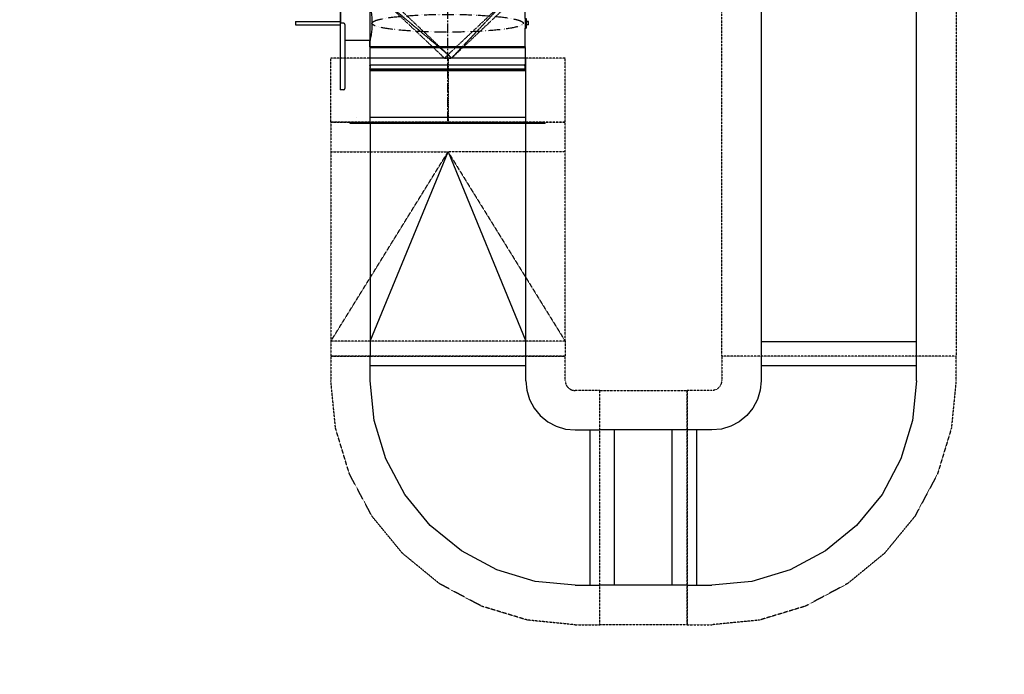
# Model space of a CAD drawing. Header units: millimetres. Extents: x -165365 to -33565, y 7406 to 103342.
# Tile 115 of 256: x -103572 to -101576, y 28994 to 30321. Entities that reach past the tile are written whole.
import ezdxf

# ---------------------------------------------------------------- set-up
doc = ezdxf.new("R2010")
doc.units = ezdxf.units.MM
doc.header["$MEASUREMENT"] = 0
for name, pattern in [('ACAD_ISO03W100', [150, 60, -90]), ('ACAD_ISO06W100', [36, 24, -3, 0, -3, 0, -3, 0, -3]), ('CENTER2', [28.575, 19.05, -3.175, 3.175, -3.175]), ('DASHDOT', [1, 0.5, -0.25, 0, -0.25]), ('DASHED', [0.75, 0.5, -0.25])]:
    doc.linetypes.add(name, pattern=pattern)
for name, color, linetype in [('02___PRT_ALL_AXES', 7, 'Continuous'), ('ELEK CIENKIE', 80, 'Continuous'), ('FLUID-CD', 7, 'Continuous'), ('FLUID-CD-INS', 7, 'Continuous'), ('FLUID-CD-SYM', 7, 'Continuous')]:
    doc.layers.add(name, color=color, linetype=linetype)

# ---------------------------------------------------------------- blocks, each defined once
blk = doc.blocks.new('*U7731')
at = {"color": 7, "linetype": 'Continuous'}
for p, q in [((88.5, 164.2), (81.5, 164.2)), ((81.5, 164.2), (81.5, 159.2)), ((88.5, 164.2), (88.5, 159.2)), ((0, 155.3), (0, -155.5)), ((75, 157.2), (37.5, 157.2)), ((131.9, 157.2), (95, 157.2)), ((170, 155.3), (170, -155.5)), ((81.5, -308), (81.5, -218)), ((88.5, -308), (88.5, -218)), ((81.5, -308), (88.5, -308))]:
    blk.add_line(p, q, dxfattribs=at)
at = {"color": 9, "linetype": 'Continuous'}
for p, q in [((82, 164.2), (82, 159.2)), ((88, 164.2), (88, 159.2))]:
    blk.add_line(p, q, dxfattribs=at)
for p, q in [((35, 157.2), (1.9, 157.2)), ((35, 157.2), (35, -157.5)), ((37.5, 157.2), (37.5, -157.5)), ((132.5, 157.2), (132.5, -157.5)), ((135, 157.2), (135, -157.5)), ((135, 157.2), (168.1, 157.2)), ((35, -157.5), (1.9, -157.5)), ((37.5, -157.5), (50, -157.5)), ((37.5, -157.5), (168.1, -157.5)), ((131.9, -157.5), (120, -157.5)), ((132.5, -157.5), (120, -157.5))]:
    blk.add_line(p, q)
at = {"color": 7, "linetype": 'CENTER2'}
blk.add_line((0, 0), (170, 0), dxfattribs=at)
at = {"color": 0, "linetype": 'Continuous'}
for p, q in [((39.5, -217.2), (39.5, -218)), ((39.5, -217.2), (85, -217.2)), ((39.5, -218), (220, -218)), ((85, -210.5), (85, -218)), ((87.5, -208), (217.5, -208)), ((220, -210.5), (220, -218))]:
    blk.add_line(p, q, dxfattribs=at)
at = {"color": 7, "linetype": 'Continuous'}
for centre, start, end in [((1.9, 155.3), 89.0752, 180), ((168, 155.3), 0, 90.9248), ((1.9, -155.6), 180, 270.9248), ((168, -155.6), 269.0752, 0)]:
    blk.add_arc(centre, 1.95, start, end, dxfattribs=at)
for centre, start, end in [((36.2, 155.8), 49.7165, 130.2835), ((133.7, 155.8), 49.7165, 130.2835), ((36.2, -156), 229.7165, 310.2835), ((133.7, -156), 229.7165, 310.2835)]:
    blk.add_arc(centre, 1.93, start, end)
at = {"color": 0, "linetype": 'Continuous'}
for centre, start, end in [((87.5, -210.5), 90, 180), ((217.5, -210.5), 0, 90)]:
    blk.add_arc(centre, 2.5, start, end, dxfattribs=at)
at = {"linetype": 'ACAD_ISO06W100'}
blk.add_ellipse((85, 0), major_axis=(0, -153.3), ratio=0.117523, dxfattribs=at)
at = {"layer": '02___PRT_ALL_AXES', "color": 7, "linetype": 'Continuous'}
for p, q in [((75, 159.2), (95, 159.2)), ((75, 157.2), (75, 159.2)), ((75, 157.2), (75, 157.2)), ((95, 157.2), (95, 159.2)), ((95, 157.2), (95, 157.2)), ((50, -157.2), (50, -217.2)), ((120, -157.2), (120, -208)), ((120, -157.2), (120, -157.2)), ((120, -157.2), (120, -157.2))]:
    blk.add_line(p, q, dxfattribs=at)
blk.add_arc((85, 314.2), 157.2, 266.3688, 273.6312, dxfattribs=at)
blk.add_open_spline([(50, -157.2), (53.5, -156.5), (60.7, -155.1), (72.4, -153.7), (85, -153.1), (97.6, -153.7), (109.3, -155.1), (116.5, -156.5), (120, -157.2)], degree=3, knots=[0, 0, 0, 0, 0.152371, 0.312559, 0.5, 0.687441, 0.847629, 1, 1, 1, 1], dxfattribs=at)
blk = doc.blocks.new('Łącznik_Mufa_Fi315')
at = {"color": 7, "linetype": 'Continuous'}
for p, q in [((0, 157.5), (0, -157.5)), ((8, 157.5), (8, -157.5))]:
    blk.add_line(p, q, dxfattribs=at)
at = {"color": 7, "linetype": 'CENTER2'}
blk.add_line((0, 0), (8, 0), dxfattribs=at)
at = {"color": 7, "linetype": 'Continuous'}
for centre, start, end in [((4, 164.4), 240, 300), ((4, -164.4), 60, 120)]:
    blk.add_arc(centre, 8, start, end, dxfattribs=at)
blk = doc.blocks.new('AINTAKE_FI315_TOPVIEW')
at = {"color": 7, "linetype": 'Continuous'}
for p, q in [((109.2, 197.5), (109.2, -197.5)), ((110, 197.5), (109.2, 197.5)), ((110, 197.5), (110, -197.5)), ((2.5, 157.5), (109.2, 157.5)), ((2.5, -157.5), (109.2, -157.5)), ((110, -197.5), (109.2, -197.5))]:
    blk.add_line(p, q, dxfattribs=at)
at = {"color": 7}
for p, q in [((0, -157.5), (0, 157.5)), ((0, 156.3), (0, 104.3)), ((2.5, -157.5), (2.5, 157.5)), ((97.8, 157.5), (97.8, -157.5)), ((97.8, -185), (97.8, -185))]:
    blk.add_line(p, q, dxfattribs=at)
at = {"color": 7, "linetype": 'CENTER2'}
blk.add_line((0, 0), (110, 0), dxfattribs=at)
at = {"color": 7}
for centre, start, end in [((1.2, 156), 49.7165, 130.2835), ((1.2, -156), 229.7165, 310.2835)]:
    blk.add_arc(centre, 1.93, start, end, dxfattribs=at)
blk = doc.blocks.new('A$C67D7DFDA')
at = {"extrusion": (1.22461e-16, 0, -1)}
for name, p in [('AINTAKE_FI315_TOPVIEW', (-110, 495)), ('AINTAKE_FI315_TOPVIEW', (-110, 495)), ('*U7731', (-288, 495)), ('*U7731', (-288, 495)), ('Łącznik_Mufa_Fi315', (-118, 495)), ('Łącznik_Mufa_Fi315', (-118, 495))]:
    blk.add_blockref(name, p, dxfattribs=at)

msp = doc.modelspace()

# ---------------------------------------------------------------- linework, layer by layer
at = {"layer": 'ELEK CIENKIE', "color": 232, "linetype": 'ACAD_ISO03W100', "ltscale": 3}
msp.add_circle((-102512.5, 28196.39876), 7540, dxfattribs=at)
at = {"layer": 'FLUID-CD', "linetype": 'ByBlock'}
for p, q in [((-102068.98694, 31531.94416, 5474), (-102068.98694, 29638.94416, 5474)), ((-101753.98694, 29638.94416, 5474), (-101753.98694, 31531.94416, 5474)), ((-102068.98694, 29639.19473, 5474), (-102068.98694, 29589.19473, 5474)), ((-101753.98694, 29589.19473, 5474), (-101753.98694, 29639.19473, 5474)), ((-102168.98694, 29489.19473, 5474), (-102218.98694, 29489.19473, 5474)), ((-102218.98694, 29174.19473, 5474), (-102168.98694, 29174.19473, 5474))]:
    msp.add_line(p, q, dxfattribs=at)
at = {"layer": 'FLUID-CD', "linetype": 'Continuous', "extrusion": (0, 1.22465e-16, -1)}
for p, q in [((-102703.48694, 30243.2318, 5308.49336), (-102860.98694, 30243.2318, 5308.49336)), ((-102545.98694, 30243.2318, 5308.49336), (-102703.48694, 30243.2318, 5308.49336)), ((-102860.98694, 30113.2318, 5308.49336), (-102703.48694, 30113.2318, 5308.49336)), ((-102703.48694, 30113.2318, 5308.49336), (-102545.98694, 30113.2318, 5308.49336))]:
    msp.add_line(p, q, dxfattribs=at)
at = {"layer": 'FLUID-CD', "linetype": 'ByBlock', "extrusion": (0, 1.22465e-16, -1)}
for p, q in [((-102860.98615, 30113.2318, 5308.49336), (-102860.98615, 30243.2318, 5308.49336)), ((-102545.98694, 30113.2318, 5308.49336), (-102545.98694, 30243.2318, 5308.49336))]:
    msp.add_line(p, q, dxfattribs=at)
at = {"layer": 'FLUID-CD', "linetype": 'ByBlock', "extrusion": (1, 1.22465e-16, -3.06162e-16)}
for p, q in [((-102860.98694, 30113.2318, 5473.99336), (-102860.98694, 30053.2318, 5473.99336)), ((-102545.98694, 30053.2318, 5473.99336), (-102545.98694, 30113.2318, 5473.99336)), ((-102860.98694, 29669.2318, 5473.99336), (-102860.98694, 29639.2318, 5473.99336)), ((-102545.98694, 29639.2318, 5473.99336), (-102545.98694, 29669.2318, 5473.99336))]:
    msp.add_line(p, q, dxfattribs=at)
at = {"layer": 'FLUID-CD', "linetype": 'Continuous', "extrusion": (1, 1.22465e-16, -3.06162e-16)}
for p, q in [((-102860.98694, 29669.2318, 5473.99336), (-102703.48694, 30053.2318, 5473.99336)), ((-102860.98694, 30053.2318, 5473.99336), (-102860.98694, 29669.2318, 5473.99336)), ((-102703.48694, 30053.2318, 5473.99336), (-102545.98694, 29669.2318, 5473.99336)), ((-102545.98694, 29669.2318, 5473.99336), (-102545.98694, 30053.2318, 5473.99336))]:
    msp.add_line(p, q, dxfattribs=at)
at = {"layer": 'FLUID-CD', "linetype": 'Continuous'}
for p, q in [((-102068.98694, 29668.94416, 5474), (-101753.98694, 29668.94416, 5474)), ((-101753.98694, 29619.19473, 5474), (-102068.98694, 29619.19473, 5474)), ((-102198.98694, 29174.19473, 5474), (-102198.98694, 29489.19473, 5474))]:
    msp.add_line(p, q, dxfattribs=at)
at = {"layer": 'FLUID-CD', "linetype": 'ByBlock', "extrusion": (0, -1.22465e-16, -1)}
for p, q in [((-102860.98694, 29589.19473, 5474), (-102860.98694, 29639.19473, 5474)), ((-102545.98694, 29589.19473, 5474), (-102545.98694, 29639.19473, 5474)), ((-102445.98694, 29489.19473, 5474), (-102395.98694, 29489.19473, 5474)), ((-102445.98694, 29174.19473, 5474), (-102395.98694, 29174.19473, 5474))]:
    msp.add_line(p, q, dxfattribs=at)
at = {"layer": 'FLUID-CD', "linetype": 'Continuous', "extrusion": (0, -1.22465e-16, -1)}
for p, q in [((-102545.98694, 29619.19473, 5474), (-102860.98694, 29619.19473, 5474)), ((-102415.98694, 29489.19473, 5474), (-102415.98694, 29174.19473, 5474))]:
    msp.add_line(p, q, dxfattribs=at)
at = {"layer": 'FLUID-CD', "linetype": 'ByBlock', "extrusion": (-1.22465e-16, 0, -1)}
for p, q in [((-102219.11194, 29489.19473, 5474), (-102396.11194, 29489.19473, 5474)), ((-102219.11194, 29174.19473, 5474), (-102396.11194, 29174.19473, 5474))]:
    msp.add_line(p, q, dxfattribs=at)
at = {"layer": 'FLUID-CD', "linetype": 'Continuous', "extrusion": (-1.22465e-16, 0, -1)}
for p, q in [((-102366.11194, 29174.19473, 5474), (-102366.11194, 29489.19473, 5474)), ((-102249.11194, 29174.19473, 5474), (-102249.11194, 29489.19473, 5474))]:
    msp.add_line(p, q, dxfattribs=at)
at = {"layer": 'FLUID-CD', "linetype": 'ByBlock', "extrusion": (0, -1.22465e-16, -1), "elevation": -5474}
for points in [[(102445.98694, 29174.19473), (102526.94942, 29182.16884), (102604.80056, 29205.78472), (102676.54859, 29244.13484), (102739.43625, 29295.74541), (102791.04683, 29358.63308), (102829.39695, 29430.3811), (102853.01283, 29508.23224), (102860.98694, 29589.19473)], [(102445.98694, 29174.19473), (102526.94942, 29182.16884), (102604.80056, 29205.78472), (102676.54859, 29244.13484), (102739.43625, 29295.74541), (102791.04683, 29358.63308), (102829.39695, 29430.3811), (102853.01283, 29508.23224), (102860.98694, 29589.19473)], [(102545.98694, 29589.19473), (102544.06547, 29569.6857), (102538.37489, 29550.92638), (102529.1339, 29533.6377), (102516.69762, 29518.48405), (102501.54396, 29506.04777), (102484.25528, 29496.80677), (102465.49597, 29491.1162), (102445.98694, 29489.19473)], [(102545.98694, 29589.19473), (102544.06547, 29569.6857), (102538.37489, 29550.92638), (102529.1339, 29533.6377), (102516.69762, 29518.48405), (102501.54396, 29506.04777), (102484.25528, 29496.80677), (102465.49597, 29491.1162), (102445.98694, 29489.19473)]]:
    msp.add_lwpolyline(points, dxfattribs=at)
at = {"layer": 'FLUID-CD', "linetype": 'ByBlock', "elevation": 5474}
for points in [[(-101753.98694, 29589.19473), (-101761.96105, 29508.23224), (-101785.57693, 29430.3811), (-101823.92705, 29358.63308), (-101875.53763, 29295.74541), (-101938.42529, 29244.13484), (-102010.17332, 29205.78472), (-102088.02446, 29182.16884), (-102168.98694, 29174.19473)], [(-102068.98694, 29589.19473), (-102070.90841, 29569.6857), (-102076.59899, 29550.92638), (-102085.83998, 29533.6377), (-102098.27626, 29518.48405), (-102113.42992, 29506.04777), (-102130.7186, 29496.80677), (-102149.47791, 29491.1162), (-102168.98694, 29489.19473)], [(-102068.98694, 29589.19473), (-102070.90841, 29569.6857), (-102076.59899, 29550.92638), (-102085.83998, 29533.6377), (-102098.27626, 29518.48405), (-102113.42992, 29506.04777), (-102130.7186, 29496.80677), (-102149.47791, 29491.1162), (-102168.98694, 29489.19473)], [(-101753.98694, 29589.19473), (-101761.96105, 29508.23224), (-101785.57693, 29430.3811), (-101823.92705, 29358.63308), (-101875.53763, 29295.74541), (-101938.42529, 29244.13484), (-102010.17332, 29205.78472), (-102088.02446, 29182.16884), (-102168.98694, 29174.19473)]]:
    msp.add_lwpolyline(points, dxfattribs=at)
at = {"layer": 'FLUID-CD-INS', "linetype": 'DASHED'}
for p, q in [((-102148.98694, 29638.94416, 5474), (-102148.98694, 31531.94416, 5474)), ((-101673.98694, 31531.94416, 5474), (-101673.98694, 29638.94416, 5474)), ((-102148.98694, 29639.19473, 5474), (-102148.98694, 29589.19473, 5474)), ((-101673.98694, 29639.19473, 5474), (-102148.98694, 29639.19473, 5474)), ((-101673.98694, 29638.94416, 5474), (-102148.98694, 29638.94416, 5474)), ((-101673.98694, 29589.19473, 5474), (-101673.98694, 29639.19473, 5474)), ((-102168.98694, 29569.19473, 5474), (-102218.98694, 29569.19473, 5474)), ((-102218.98694, 29569.19473, 5474), (-102218.98694, 29094.19473, 5474)), ((-102218.98694, 29094.19473, 5474), (-102168.98694, 29094.19473, 5474))]:
    msp.add_line(p, q, dxfattribs=at)
at = {"layer": 'FLUID-CD-INS', "linetype": 'DASHED', "extrusion": (0, 1.22465e-16, -1)}
for p, q in [((-102860.98694, 30243.2318, 5308.49336), (-102940.98694, 30243.2318, 5308.49336)), ((-102940.98615, 30113.2318, 5308.49336), (-102940.98615, 30243.2318, 5308.49336)), ((-102465.98694, 30243.2318, 5308.49336), (-102545.98694, 30243.2318, 5308.49336)), ((-102465.98694, 30113.2318, 5308.49336), (-102465.98694, 30243.2318, 5308.49336)), ((-102940.98694, 30113.2318, 5308.49336), (-102860.98694, 30113.2318, 5308.49336)), ((-102545.98694, 30113.2318, 5308.49336), (-102465.98694, 30113.2318, 5308.49336))]:
    msp.add_line(p, q, dxfattribs=at)
at = {"layer": 'FLUID-CD-INS', "linetype": 'DASHED', "extrusion": (1, 1.22465e-16, -3.06162e-16)}
for p, q in [((-102940.98694, 30113.2318, 5473.99336), (-102940.98694, 30053.2318, 5473.99336)), ((-102465.98694, 30113.2318, 5473.99336), (-102940.98694, 30113.2318, 5473.99336)), ((-102465.98694, 30053.2318, 5473.99336), (-102465.98694, 30113.2318, 5473.99336)), ((-102940.98694, 30053.2318, 5473.99336), (-102940.98694, 29669.2318, 5473.99336)), ((-102940.98694, 30053.2318, 5473.99336), (-102703.48694, 30053.2318, 5473.99336)), ((-102940.98694, 29669.2318, 5473.99336), (-102703.48694, 30053.2318, 5473.99336)), ((-102465.98694, 30053.2318, 5473.99336), (-102703.48694, 30053.2318, 5473.99336)), ((-102703.48694, 30053.2318, 5473.99336), (-102465.98694, 29669.2318, 5473.99336)), ((-102465.98694, 29669.2318, 5473.99336), (-102465.98694, 30053.2318, 5473.99336)), ((-102940.98694, 29669.2318, 5473.99336), (-102940.98694, 29639.2318, 5473.99336)), ((-102465.98694, 29669.2318, 5473.99336), (-102940.98694, 29669.2318, 5473.99336)), ((-102465.98694, 29669.2318, 5473.99336), (-102465.98694, 29639.2318, 5473.99336)), ((-102940.98694, 29639.2318, 5473.99336), (-102465.98694, 29639.2318, 5473.99336))]:
    msp.add_line(p, q, dxfattribs=at)
at = {"layer": 'FLUID-CD-INS', "linetype": 'DASHED', "extrusion": (0, -1.22465e-16, -1)}
for p, q in [((-102940.98694, 29639.19473, 5474), (-102940.98694, 29589.19473, 5474)), ((-102465.98694, 29639.19473, 5474), (-102940.98694, 29639.19473, 5474)), ((-102465.98694, 29589.19473, 5474), (-102465.98694, 29639.19473, 5474)), ((-102395.98694, 29569.19473, 5474), (-102445.98694, 29569.19473, 5474)), ((-102395.98694, 29094.19473, 5474), (-102395.98694, 29569.19473, 5474)), ((-102445.98694, 29094.19473, 5474), (-102395.98694, 29094.19473, 5474))]:
    msp.add_line(p, q, dxfattribs=at)
at = {"layer": 'FLUID-CD-INS', "linetype": 'DASHED', "extrusion": (-1.22465e-16, 0, -1)}
for p, q in [((-102396.11194, 29094.19473, 5474), (-102396.11194, 29569.19473, 5474)), ((-102396.11194, 29569.19473, 5474), (-102219.11194, 29569.19473, 5474)), ((-102219.11194, 29094.19473, 5474), (-102219.11194, 29569.19473, 5474)), ((-102219.11194, 29094.19473, 5474), (-102396.11194, 29094.19473, 5474))]:
    msp.add_line(p, q, dxfattribs=at)
at = {"layer": 'FLUID-CD-INS', "linetype": 'DASHED', "extrusion": (0, -1.22465e-16, -1), "elevation": -5474}
for points in [[(102445.98694, 29094.19473), (102542.55665, 29103.70601), (102635.41524, 29131.87436), (102720.99421, 29177.61727), (102796.0048, 29239.17687), (102857.5644, 29314.18746), (102903.30731, 29399.76643), (102931.47565, 29492.62502), (102940.98694, 29589.19473)], [(102465.98694, 29589.19473), (102465.68309, 29585.72176), (102464.78079, 29582.35433), (102463.30745, 29579.19473), (102461.30783, 29576.33898), (102458.84269, 29573.87384), (102455.98694, 29571.87422), (102452.82734, 29570.40088), (102449.4599, 29569.49857), (102445.98694, 29569.19473)]]:
    msp.add_lwpolyline(points, dxfattribs=at)
at = {"layer": 'FLUID-CD-INS', "linetype": 'DASHED', "elevation": 5474}
for points in [[(-101673.98694, 29589.19473), (-101683.49823, 29492.62502), (-101711.66657, 29399.76643), (-101757.40948, 29314.18746), (-101818.96908, 29239.17687), (-101893.97967, 29177.61727), (-101979.55864, 29131.87436), (-102072.41723, 29103.70601), (-102168.98694, 29094.19473)], [(-102148.98694, 29589.19473), (-102149.37123, 29585.29292), (-102150.50935, 29581.54106), (-102152.35755, 29578.08332), (-102154.8448, 29575.05259), (-102157.87554, 29572.56534), (-102161.33327, 29570.71714), (-102165.08513, 29569.57902), (-102168.98694, 29569.19473)]]:
    msp.add_lwpolyline(points, dxfattribs=at)
at = {"layer": 'FLUID-CD-SYM', "linetype": 'DASHDOT', "extrusion": (0, 1.22465e-16, -1)}
msp.add_line((-102703.48694, 30243.2318, 5308.49336), (-102703.48694, 30113.2318, 5308.49336), dxfattribs=at)

# ---------------------------------------------------------------- block references
at = {"xscale": -1, "rotation": 270}
msp.add_blockref('A$C67D7DFDA', (-103199.33222, 30110.9691), dxfattribs=at)

# ---------------------------------------------------------------- meshes
at = {"layer": 'FLUID-CD-SYM', "linetype": 'DASHDOT'}
mesh = msp.add_polyface(dxfattribs=at)
corners = [(-102696.41587, 30243.2318, 5308.49336), (-102570.41587, 30362.16073, 5308.49336), (-102577.48694, 30369.2318, 5308.49336), (-102703.48694, 30250.30287, 5308.49336), (-102829.48694, 30369.2318, 5308.49336), (-102836.55801, 30362.16073, 5308.49336), (-102710.55801, 30243.2318, 5308.49336)]
mesh.append_faces([[corners[k] for k in face] for face in [(3, 4, 5), (3, 5, 6), (6, 0, 3), (0, 1, 2), (0, 2, 3)]], dxfattribs={"vtx0": -1, "vtx1": -1, "vtx2": -1})

doc.saveas('drawing.dxf')
